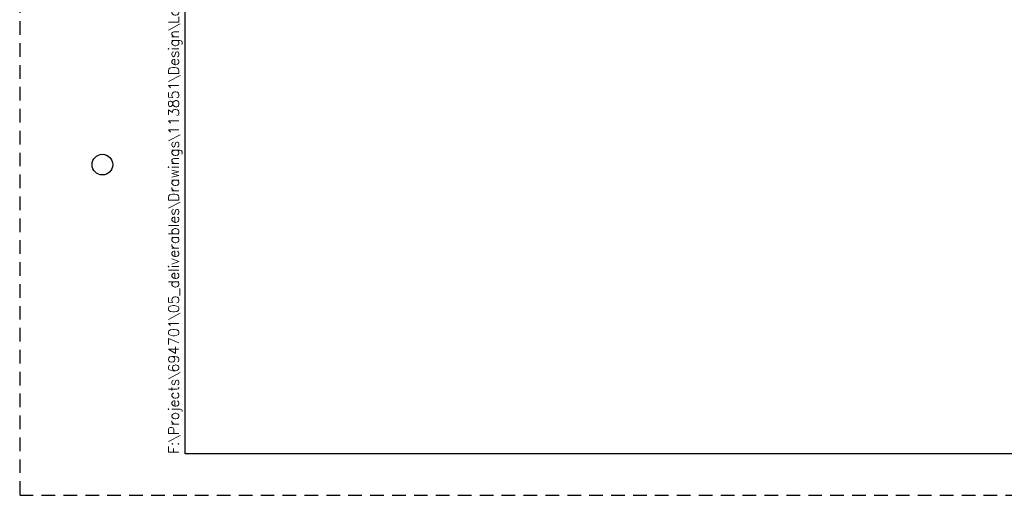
# Paper-space layout '113851PD001' of a CAD drawing. Header units: feet. Extents: x -1 to 187, y -1 to 115.
# Tile 1 of 32: x -0.5 to 11.41, y -0.62 to 5.13. Entities that reach past the tile are written whole.
import ezdxf
from ezdxf.enums import TextEntityAlignment as Align

# ---------------------------------------------------------------- set-up
doc = ezdxf.new("R2010")
doc.units = ezdxf.units.FT
doc.header["$MEASUREMENT"] = 0
doc.linetypes.add('OhDOT_USTN3', pattern=[0.22, 0.165, -0.055])
for name, color, linetype in [('C-ANNO-TEXT', 7, 'Continuous'), ('SH_Border', 7, 'Continuous'), ('SH_Cut_Line', 7, 'OhDOT_USTN3'), ('SH_Data', 7, 'Continuous')]:
    doc.layers.add(name, color=color, linetype=linetype)
doc.styles.add('DwgStamp', font='romans.shx')
doc.styles.add('Font 70-Main Title', font='txt', dxfattribs={"width": 1.15, "height": 0.25})
doc.styles.add('Straight-Normal', font='font30.shx', dxfattribs={"height": 0.14})
doc.styles.add('Straight-Sub Title', font='font30.shx', dxfattribs={"height": 0.17})

# ---------------------------------------------------------------- blocks, each defined once
blk = doc.blocks.new('BLKWO')
at = {"layer": 'SH_Border', "color": 7, "linetype": 'Continuous', "flags": 128}
blk.add_lwpolyline([(2, 21.5), (33.5, 21.5), (33.5, 0.5), (2, 0.5), (2, 21.5)], close=True, dxfattribs=at)
at = {"layer": 'SH_Border', "color": 7, "linetype": 'Continuous'}
blk.add_circle((1, 4), 0.125, dxfattribs=at)
at = {"layer": 'SH_Cut_Line', "color": 7, "linetype": 'OhDOT_USTN3', "flags": 128}
blk.add_lwpolyline([(0, 0), (34, 0), (34, 22), (0, 22), (0, 0)], close=True, dxfattribs=at)
at = {"layer": 'SH_Border', "color": 7, "linetype": 'Continuous', "style": 'DwgStamp'}
blk.add_text('F:\\Projects\\694701\\05_deliverables\\Drawings\\113851\\Design\\Landscape\\Sheets\\113851PD001.dwg 31-Aug-21  1:15 PM', height=0.125, rotation=90, dxfattribs=at).set_placement((1.925, 0.5))
at = {"layer": 'SH_Data', "style": 'Straight-Normal'}
for tag, p in [('CALCULATED', (32.989, 21.02)), ('CHECKED', (33.489, 21.02))]:
    blk.add_attdef(tag, text='', height=0.14, rotation=90, dxfattribs=at).set_placement(p, align=Align.BOTTOM_CENTER)
at = {"layer": 'SH_Data', "style": 'Font 70-Main Title', "width": 1.15}
for tag, p in [('TITLEAREA2M', (33, 13.292)), ('TITLEAREA1', (33, 3.792))]:
    blk.add_attdef(tag, text='', height=0.25, rotation=90, dxfattribs=at).set_placement(p, align=Align.MIDDLE_CENTER)
at = {"layer": 'SH_Data', "style": 'Straight-Sub Title'}
for tag, p in [('SHEETNO', (33.02, 1.003)), ('SHEETTOTAL', (33.02, 0.663))]:
    blk.add_attdef(tag, text='', height=0.17, dxfattribs=at).set_placement(p, align=Align.BOTTOM_CENTER)

psp = doc.layouts.new('113851PD001')

# ---------------------------------------------------------------- block references
at = {"layer": 'C-ANNO-TEXT'}
psp.add_blockref('BLKWO', (-0.5, -0.625), dxfattribs=at)

doc.saveas('drawing.dxf')
